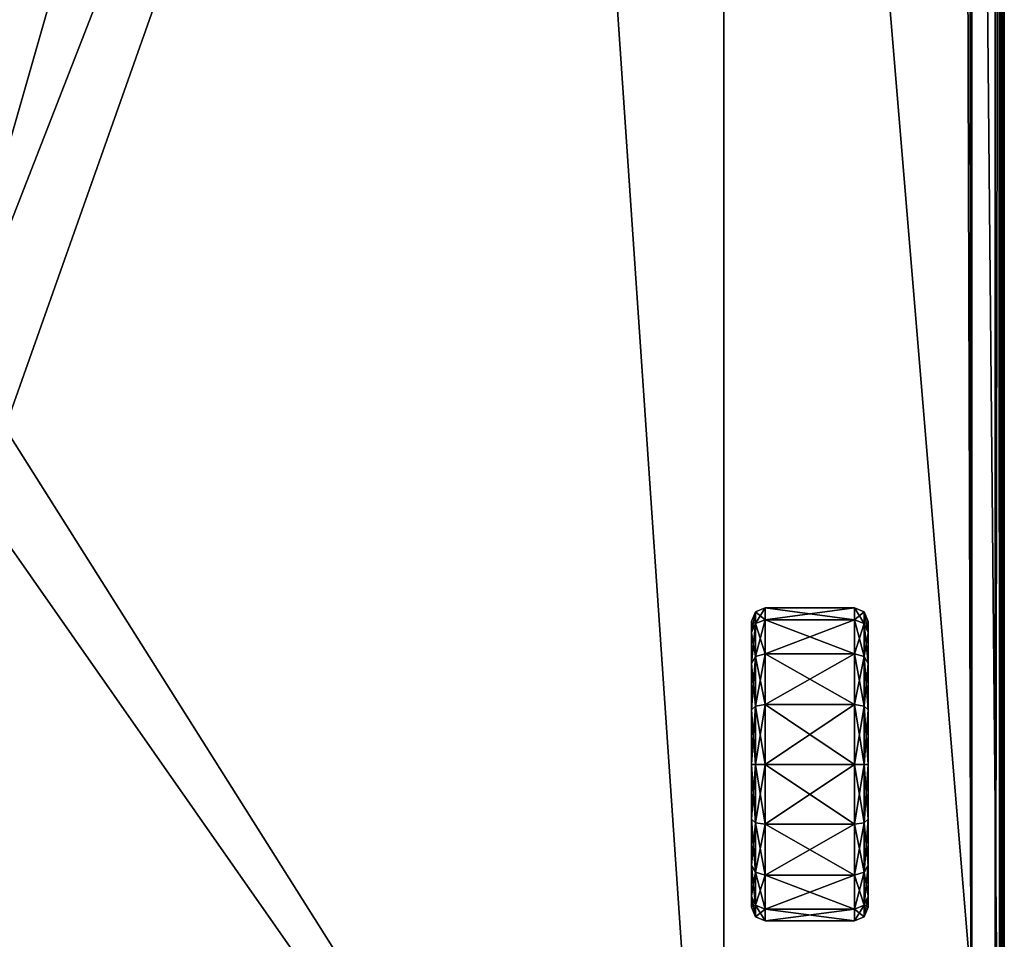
# Model space of a CAD drawing. Header units: centimetres. Extents: x -30.2 to 14.9, y -8.2 to 52.9.
# Tile 254 of 256: x -1.2 to 14.9, y 7.4 to 22.3. Entities that reach past the tile are written whole.
import ezdxf

# ---------------------------------------------------------------- set-up
doc = ezdxf.new("R2010")
doc.units = ezdxf.units.CM
doc.layers.add('RF411304_Body', color=7, linetype='Continuous', true_color=0x1bb158)

msp = doc.modelspace()

# ---------------------------------------------------------------- meshes
at = {"layer": 'RF411304_Body', "color": 213, "true_color": 0xc458e1}
mesh = msp.add_polyface(dxfattribs=at)
corners = [(-22.011, 48.797, 197.598), (-22.011, 48.346, 32.305), (6.807, 48.346, 32.305), (6.807, 48.797, 197.598), (-29.599, 2.322, 24.112), (-29.599, 49.817, 24.112), (-29.599, 49.817, 7.459), (-29.599, 2.002, 7.459), (-29.582, 49.9, -0.334), (-29.533, 49.949, -0.334), (-29.45, 49.966, -0.334), (-29.599, 49.817, -0.334), (-29.599, 2.002, -0.334), (-26.042, 49.966, -0.334), (10.285, 49.966, -0.334), (-7.966, 1.958, 209.188), (-26.034, 49.93, 209.188), (-30.012, 49.93, 209.188), (-30.012, 1.958, 209.188), (-30.16, 1.958, 201.096), (-30.16, 49.93, 201.096), (-30.16, 49.93, 24.243), (-30.16, 1.958, 24.243), (10.304, -2.863, 32.343), (-25.508, 48.346, 32.305), (-25.508, -2.863, 32.343), (-25.508, 48.797, 197.598), (-25.508, -2.863, 197.598), (-7.966, -2.863, 197.598), (-29.533, 49.949, 7.459), (-29.533, 49.949, 24.112), (-29.45, 49.966, 24.112), (-29.45, 49.966, 7.459), (-30.094, 49.93, 209.171), (-30.094, 1.958, 209.171), (-29.582, 49.9, 7.459), (-29.582, 49.9, 24.112), (-30.144, 49.93, 209.122), (-30.144, 1.958, 209.122), (-30.16, 49.93, 209.039), (-30.16, 1.958, 209.039), (10.728, 49.93, 209.188), (-30.082, 2.008, 24.145), (-30.069, 49.912, 24.144), (-30.12, 49.922, 24.158), (-30.126, 1.98, 24.158), (-30.15, 49.928, 24.191), (-30.152, 1.964, 24.191)]
mesh.append_faces([[corners[k] for k in face] for face in [(27, 26, 28)]], dxfattribs={"color": 213})
mesh.append_faces([[corners[k] for k in face] for face in [(12, 10, 13), (12, 13, 14), (23, 1, 24), (28, 0, 3)]], dxfattribs={"vtx0": -1, "vtx2": -1, "color": 213})
mesh.append_faces([[corners[k] for k in face] for face in [(11, 8, 10), (12, 11, 10)]], dxfattribs={"vtx1": -1, "vtx2": -1, "color": 213})
mesh.append_faces([[corners[k] for k in face] for face in [(0, 1, 2), (2, 3, 0), (4, 5, 6), (6, 7, 4), (8, 9, 10), (15, 16, 17), (17, 18, 15), (19, 20, 21), (21, 22, 19), (6, 11, 12), (12, 7, 6), (25, 24, 26), (28, 26, 0), (29, 30, 31), (31, 32, 29), (17, 33, 34), (34, 18, 17), (9, 29, 32), (35, 36, 30), (30, 29, 35), (6, 5, 36), (36, 35, 6), (33, 37, 38), (38, 34, 33), (37, 39, 40), (40, 38, 37), (8, 35, 29), (29, 9, 8), (11, 6, 35), (35, 8, 11), (26, 24, 1), (1, 0, 26), (19, 40, 39), (39, 20, 19), (41, 16, 15), (5, 4, 42), (42, 43, 5), (44, 43, 42), (42, 45, 44), (46, 44, 45), (45, 47, 46), (21, 46, 47), (47, 22, 21)]], dxfattribs={"vtx2": -1, "color": 213})
mesh = msp.add_polyface(dxfattribs=at)
corners = [(10.895, 49.966, 24.112), (10.197, 49.966, 7.459), (-26.047, 49.966, 7.459), (-29.599, 2.002, -0.334), (10.285, 49.966, -0.334), (14.195, 49.966, -0.334), (14.343, 2.002, -0.334), (14.277, 49.949, -0.334), (14.327, 49.9, -0.334), (14.343, 49.817, -0.334), (14.793, 2.011, 24.145), (14.343, 2.322, 24.112), (14.343, 49.817, 24.112), (14.779, 49.911, 24.144), (14.343, 2.002, 7.459), (14.343, 49.817, 7.459), (-26.042, 49.966, -0.334), (14.869, 49.93, 201.096), (14.869, 49.93, 209.039), (14.869, 1.958, 209.039), (14.869, 1.958, 201.096), (10.304, -2.863, 32.343), (10.304, 48.346, 32.305), (6.807, 48.346, 32.305), (-22.011, 48.346, 32.305), (-7.966, -2.863, 197.598), (6.807, 48.797, 197.598), (10.304, 48.797, 197.598), (10.304, -2.863, 197.598), (14.234, 49.9, 7.459), (14.327, 49.9, 24.112), (14.185, 49.949, 7.459), (14.277, 49.949, 24.112), (14.102, 49.966, 7.459), (14.195, 49.966, 24.112), (14.869, 1.958, 24.243), (14.869, 49.93, 24.243), (14.721, 1.958, 209.188), (14.721, 49.93, 209.188), (10.728, 49.93, 209.188), (14.803, 1.958, 209.171), (14.803, 49.93, 209.171), (14.853, 1.958, 209.122), (14.853, 49.93, 209.122), (-7.966, 1.958, 209.188), (14.859, 49.928, 24.191), (14.861, 1.964, 24.191), (14.829, 49.922, 24.158), (14.835, 1.982, 24.158)]
mesh.append_faces([[corners[k] for k in face] for face in [(37, 38, 39)]], dxfattribs={"color": 213})
mesh.append_faces([[corners[k] for k in face] for face in [(6, 8, 9), (25, 27, 28)]], dxfattribs={"vtx0": -1, "color": 213})
mesh.append_faces([[corners[k] for k in face] for face in [(3, 4, 5), (6, 5, 7), (6, 7, 8), (21, 23, 24), (25, 26, 27)]], dxfattribs={"vtx0": -1, "vtx2": -1, "color": 213})
mesh.append_faces([[corners[k] for k in face] for face in [(6, 3, 5)]], dxfattribs={"vtx1": -1, "vtx2": -1, "color": 213})
mesh.append_faces([[corners[k] for k in face] for face in [(0, 1, 2), (10, 11, 12), (12, 13, 10), (12, 11, 14), (14, 15, 12), (1, 4, 16), (14, 6, 9), (9, 15, 14), (17, 18, 19), (19, 20, 17), (21, 22, 23), (28, 27, 22), (29, 30, 12), (12, 15, 29), (8, 29, 15), (15, 9, 8), (31, 32, 30), (30, 29, 31), (33, 34, 32), (32, 31, 33), (7, 31, 29), (29, 8, 7), (5, 33, 31), (31, 7, 5), (22, 27, 26), (26, 23, 22), (20, 35, 36), (36, 17, 20), (37, 40, 41), (41, 38, 37), (40, 42, 43), (43, 41, 40), (42, 19, 18), (18, 43, 42), (44, 37, 39), (45, 36, 35), (35, 46, 45), (47, 45, 46), (46, 48, 47), (13, 47, 48), (48, 10, 13)]], dxfattribs={"vtx2": -1, "color": 213})
mesh = msp.add_polyface(dxfattribs=at)
corners = [(-30.16, 1.958, 24.243), (-30.16, -2.714, 24.243), (-30.16, -2.714, 201.096), (-30.16, 1.958, 201.096), (14.675, -2.782, 24.146), (-29.939, -2.805, 24.144), (-29.599, -2.537, 24.112), (-30.082, 2.008, 24.145), (-29.599, 2.322, 24.112), (-30.072, -2.686, 24.144), (-29.599, 2.002, 7.459), (-29.599, -2.537, 7.459), (-28.983, 0.291, 207.345), (-28.983, 0.291, 201.988), (-9.612, 0.291, 201.988), (-9.612, 0.291, 207.345), (-30.16, 1.958, 209.039), (-30.16, -2.714, 209.039), (-30.012, -2.714, 209.188), (-7.966, -2.714, 209.188), (-7.966, 1.958, 209.188), (-30.012, 1.958, 209.188), (-28.983, -2.863, 202.026), (-28.983, -2.863, 207.383), (-9.612, -2.863, 207.383), (-9.612, -2.863, 202.026), (-25.508, 48.797, 197.598), (-25.508, -2.863, 197.598), (-25.508, -2.863, 32.343), (-30.144, -2.76, 209.112), (-30.144, -2.714, 209.122), (-30.094, -2.714, 209.171), (-30.094, 1.958, 209.171), (-30.144, -2.797, 209.039), (-30.144, -2.788, 209.085), (-30.094, -2.788, 209.157), (-30.012, -2.797, 209.171), (-30.144, 1.958, 209.122), (-30.144, -2.797, 201.096), (-30.015, -2.797, 24.144), (-30.06, -2.757, 24.144), (-30.15, -2.711, 24.191), (-30.152, 1.964, 24.191), (-30.134, -2.792, 24.191), (-30.121, -2.702, 24.158), (-30.126, 1.98, 24.158), (-30.106, -2.779, 24.158)]
mesh.append_faces([[corners[k] for k in face] for face in [(17, 29, 30), (17, 33, 34), (17, 34, 29), (6, 5, 39), (6, 39, 40), (6, 40, 9)]], dxfattribs={"color": 213})
mesh.append_faces([[corners[k] for k in face] for face in [(0, 1, 2), (2, 3, 0), (4, 5, 6), (7, 8, 6), (6, 9, 7), (6, 8, 10), (10, 11, 6), (12, 13, 14), (14, 15, 12), (16, 3, 2), (2, 17, 16), (18, 19, 20), (20, 21, 18), (22, 13, 12), (12, 23, 22), (23, 12, 15), (15, 24, 23), (25, 14, 13), (13, 22, 25), (26, 27, 28), (31, 18, 21), (21, 32, 31), (31, 30, 29), (29, 35, 31), (18, 31, 35), (35, 36, 18), (30, 31, 32), (32, 37, 30), (17, 30, 37), (37, 16, 17), (38, 2, 1), (19, 18, 36), (17, 2, 38), (41, 1, 0), (0, 42, 41), (1, 41, 43), (44, 41, 42), (42, 45, 44), (9, 44, 45), (45, 7, 9), (46, 43, 41), (41, 44, 46), (40, 46, 44), (44, 9, 40)]], dxfattribs={"vtx2": -1, "color": 213})
mesh = msp.add_polyface(dxfattribs=at)
corners = [(14.343, 2.002, 7.459), (14.343, -2.194, 7.459), (-29.599, -2.537, 7.459), (-29.599, 2.002, 7.459), (-7.966, -2.714, 209.188), (14.721, -2.714, 209.188), (14.721, 1.958, 209.188), (-7.966, 1.958, 209.188), (14.793, 2.011, 24.145), (14.803, -2.649, 24.146), (14.343, -2.194, 24.112), (14.343, 2.322, 24.112), (-29.599, -2.537, 24.112), (14.675, -2.782, 24.146), (-29.599, 2.002, -0.334), (14.343, 2.002, -0.334), (14.721, -2.863, 209.039), (-7.966, -2.863, 209.039), (-7.966, -2.863, 201.096), (14.721, -2.863, 201.096), (-9.612, -2.863, 207.383), (-9.612, -2.863, 202.026), (-9.612, 0.291, 207.345), (-9.612, 0.291, 201.988), (-25.508, -2.863, 32.343), (-30.012, -2.863, 24.243), (14.721, -2.863, 24.243), (10.304, -2.863, 32.343), (-7.966, -2.863, 197.598), (10.304, -2.863, 197.598), (-25.508, 48.346, 32.305), (10.304, 48.346, 32.305), (14.803, -2.714, 209.171), (14.721, -2.846, 209.122), (14.803, -2.846, 209.039), (14.721, -2.797, 209.171), (14.803, -2.832, 209.112), (14.803, -2.788, 209.157), (14.803, -2.846, 201.096), (-7.966, -2.797, 209.171), (-7.966, -2.846, 209.122), (14.793, -2.726, 24.146), (14.75, -2.771, 24.146), (14.69, -2.809, 24.178), (-29.963, -2.825, 24.177), (14.705, -2.836, 24.211), (14.797, -2.838, 24.191), (-29.987, -2.844, 24.21), (14.779, -2.813, 24.159)]
mesh.append_faces([[corners[k] for k in face] for face in [(10, 9, 41), (10, 41, 42), (10, 42, 13)]], dxfattribs={"color": 213})
mesh.append_faces([[corners[k] for k in face] for face in [(24, 27, 30)]], dxfattribs={"vtx1": -1, "color": 213})
mesh.append_faces([[corners[k] for k in face] for face in [(0, 1, 2), (2, 3, 0), (4, 5, 6), (6, 7, 4), (8, 9, 10), (10, 11, 8), (12, 10, 13), (11, 10, 1), (1, 0, 11), (10, 12, 2), (2, 1, 10), (0, 3, 14), (14, 15, 0), (16, 17, 18), (18, 19, 16), (17, 20, 21), (21, 18, 17), (20, 22, 23), (23, 21, 20), (24, 25, 26), (26, 27, 24), (18, 28, 29), (29, 19, 18), (19, 29, 27), (27, 26, 19), (31, 27, 29), (6, 5, 32), (33, 16, 34), (35, 33, 36), (5, 35, 37), (38, 19, 26), (34, 16, 19), (35, 5, 4), (4, 39, 35), (33, 35, 39), (39, 40, 33), (16, 33, 40), (40, 17, 16), (13, 43, 44), (26, 45, 46), (43, 45, 47), (45, 26, 25), (48, 46, 45), (45, 43, 48), (42, 48, 43), (43, 13, 42)]], dxfattribs={"vtx2": -1, "color": 213})
at = {"layer": 'RF411304_Body', "color": 221, "true_color": 0xe5a6d7}
mesh = msp.add_polyface(dxfattribs=at)
corners = [(10.753, 10.21, 0.578), (10.753, 7.885, 0.578), (10.753, 8.062, 1.467), (10.753, 8.566, 2.222), (10.753, 9.321, 2.726), (10.753, 10.21, 2.903), (10.753, 11.1, 2.726), (10.753, 11.854, 2.222), (10.753, 12.358, 1.467), (10.753, 12.535, 0.578), (10.753, 12.358, -0.312), (10.753, 11.854, -1.066), (10.753, 11.1, -1.57), (10.753, 10.21, -1.747), (10.753, 9.321, -1.57), (10.753, 8.566, -1.066), (10.753, 8.062, -0.312), (10.818, 7.726, 0.578), (10.818, 7.915, 1.528), (10.818, 8.454, 2.334), (10.818, 9.26, 2.873), (10.818, 10.21, 3.062), (10.818, 11.161, 2.873), (10.818, 11.967, 2.334), (10.818, 12.505, 1.528), (10.818, 12.694, 0.578), (10.818, 12.505, -0.373), (10.818, 11.967, -1.179), (10.818, 11.161, -1.717), (10.818, 10.21, -1.906), (10.818, 9.26, -1.717), (10.818, 8.454, -1.179), (10.818, 7.915, -0.373), (10.977, 7.661, 0.578), (10.977, 7.855, 1.554), (10.977, 8.407, 2.381), (10.977, 9.235, 2.933), (10.977, 10.21, 3.128), (10.977, 11.186, 2.933), (10.977, 12.013, 2.381), (10.977, 12.566, 1.554), (10.977, 12.76, 0.578), (10.977, 12.566, -0.398), (10.977, 12.013, -1.225), (10.977, 11.186, -1.778), (10.977, 10.21, -1.972), (10.977, 9.235, -1.778), (10.977, 8.407, -1.225), (10.977, 7.855, -0.398), (12.428, 7.661, 0.578), (12.428, 7.855, 1.554), (12.428, 8.407, 2.381), (12.428, 9.235, 2.933), (12.428, 10.21, 3.128), (12.428, 11.186, 2.933), (12.428, 12.013, 2.381), (12.428, 12.566, 1.554), (12.428, 12.76, 0.578), (12.428, 12.566, -0.398), (12.428, 12.013, -1.225), (12.428, 11.186, -1.778), (12.428, 10.21, -1.972), (12.428, 9.235, -1.778), (12.428, 8.407, -1.225), (12.428, 7.855, -0.398), (12.587, 7.726, 0.578), (12.587, 7.915, 1.528), (12.587, 8.454, 2.334), (12.587, 9.26, 2.873), (12.587, 10.21, 3.062), (12.587, 11.161, 2.873), (12.587, 11.967, 2.334), (12.587, 12.505, 1.528), (12.587, 12.694, 0.578), (12.587, 12.505, -0.373), (12.587, 11.967, -1.179), (12.587, 11.161, -1.717), (12.587, 10.21, -1.906), (12.587, 9.26, -1.717), (12.587, 8.454, -1.179), (12.587, 7.915, -0.373), (12.653, 7.885, 0.578), (12.653, 8.062, 1.467), (12.653, 8.566, 2.222), (12.653, 9.321, 2.726), (12.653, 10.21, 2.903), (12.653, 11.1, 2.726), (12.653, 11.854, 2.222), (12.653, 12.358, 1.467), (12.653, 12.535, 0.578), (12.653, 12.358, -0.312), (12.653, 11.854, -1.066), (12.653, 11.1, -1.57), (12.653, 10.21, -1.747), (12.653, 9.321, -1.57), (12.653, 8.566, -1.066), (12.653, 8.062, -0.312), (12.653, 10.21, 0.578)]
mesh.append_faces([[corners[k] for k in face] for face in [(0, 1, 2), (0, 2, 3), (0, 3, 4), (0, 4, 5), (0, 5, 6), (0, 6, 7), (0, 7, 8), (0, 8, 9), (0, 9, 10), (0, 10, 11), (0, 11, 12), (0, 12, 13), (0, 13, 14), (0, 14, 15), (0, 15, 16), (0, 16, 1), (81, 97, 82), (82, 97, 83), (83, 97, 84), (84, 97, 85), (85, 97, 86), (86, 97, 87), (87, 97, 88), (88, 97, 89), (89, 97, 90), (90, 97, 91), (91, 97, 92), (92, 97, 93), (93, 97, 94), (94, 97, 95), (95, 97, 96), (96, 97, 81)]], dxfattribs={"color": 221})
mesh.append_faces([[corners[k] for k in face] for face in [(18, 2, 1), (1, 17, 18), (19, 3, 2), (2, 18, 19), (20, 4, 3), (3, 19, 20), (21, 5, 4), (4, 20, 21), (22, 6, 5), (5, 21, 22), (23, 7, 6), (6, 22, 23), (24, 8, 7), (7, 23, 24), (25, 9, 8), (8, 24, 25), (26, 10, 9), (9, 25, 26), (27, 11, 10), (10, 26, 27), (28, 12, 11), (11, 27, 28), (29, 13, 12), (12, 28, 29), (30, 14, 13), (13, 29, 30), (31, 15, 14), (14, 30, 31), (32, 16, 15), (15, 31, 32), (17, 1, 16), (16, 32, 17), (34, 18, 17), (17, 33, 34), (35, 19, 18), (18, 34, 35), (36, 20, 19), (19, 35, 36), (37, 21, 20), (20, 36, 37), (38, 22, 21), (21, 37, 38), (39, 23, 22), (22, 38, 39), (40, 24, 23), (23, 39, 40), (41, 25, 24), (24, 40, 41), (42, 26, 25), (25, 41, 42), (43, 27, 26), (26, 42, 43), (44, 28, 27), (27, 43, 44), (45, 29, 28), (28, 44, 45), (46, 30, 29), (29, 45, 46), (47, 31, 30), (30, 46, 47), (48, 32, 31), (31, 47, 48), (33, 17, 32), (32, 48, 33), (50, 34, 33), (33, 49, 50), (51, 35, 34), (34, 50, 51), (52, 36, 35), (35, 51, 52), (53, 37, 36), (36, 52, 53), (54, 38, 37), (37, 53, 54), (55, 39, 38), (38, 54, 55), (56, 40, 39), (39, 55, 56), (57, 41, 40), (40, 56, 57), (58, 42, 41), (41, 57, 58), (59, 43, 42), (42, 58, 59), (60, 44, 43), (43, 59, 60), (61, 45, 44), (44, 60, 61), (62, 46, 45), (45, 61, 62), (63, 47, 46), (46, 62, 63), (64, 48, 47), (47, 63, 64), (49, 33, 48), (48, 64, 49), (66, 50, 49), (49, 65, 66), (67, 51, 50), (50, 66, 67), (68, 52, 51), (51, 67, 68), (69, 53, 52), (52, 68, 69), (70, 54, 53), (53, 69, 70), (71, 55, 54), (54, 70, 71), (72, 56, 55), (55, 71, 72), (73, 57, 56), (56, 72, 73), (74, 58, 57), (57, 73, 74), (75, 59, 58), (58, 74, 75), (76, 60, 59), (59, 75, 76), (77, 61, 60), (60, 76, 77), (78, 62, 61), (61, 77, 78), (79, 63, 62), (62, 78, 79), (80, 64, 63), (63, 79, 80), (65, 49, 64), (64, 80, 65), (82, 66, 65), (65, 81, 82), (83, 67, 66), (66, 82, 83), (84, 68, 67), (67, 83, 84), (85, 69, 68), (68, 84, 85), (86, 70, 69), (69, 85, 86), (87, 71, 70), (70, 86, 87), (88, 72, 71), (71, 87, 88), (89, 73, 72), (72, 88, 89), (90, 74, 73), (73, 89, 90), (91, 75, 74), (74, 90, 91), (92, 76, 75), (75, 91, 92), (93, 77, 76), (76, 92, 93), (94, 78, 77), (77, 93, 94), (95, 79, 78), (78, 94, 95), (96, 80, 79), (79, 95, 96), (81, 65, 80), (80, 96, 81)]], dxfattribs={"vtx2": -1, "color": 221})

doc.saveas('drawing.dxf')
